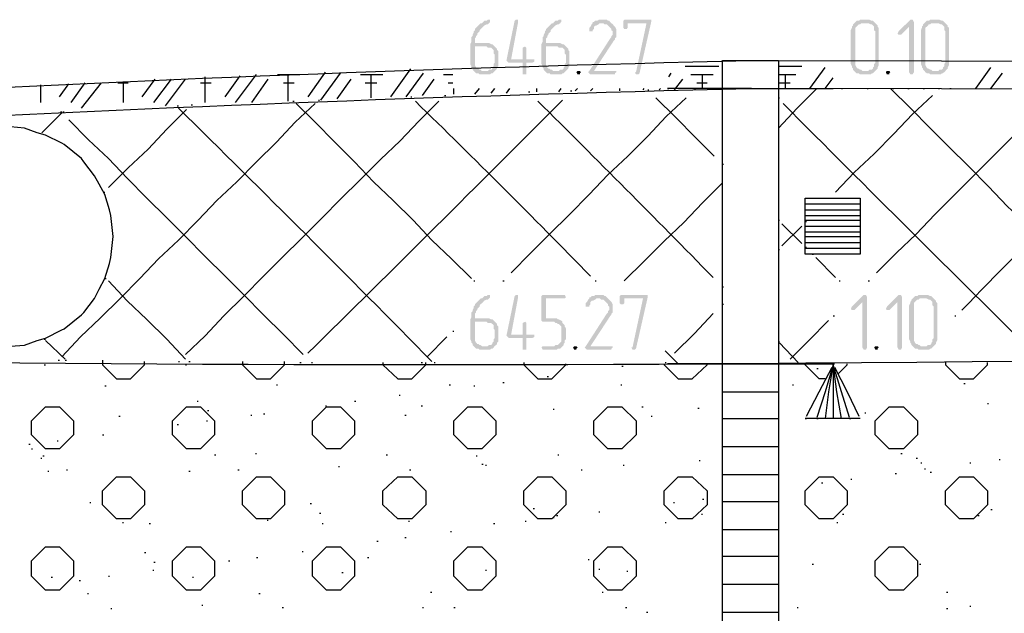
# Model space of a CAD drawing. Header units: millimetres. Extents: x -93479 to 1057970, y -66333 to 172656.
# Tile 47 of 145: x 142972 to 146545, y 50070 to 52226. Entities that reach past the tile are written whole.
import ezdxf

# ---------------------------------------------------------------- set-up
doc = ezdxf.new("R2010")
doc.units = ezdxf.units.MM
doc.layers.add('PDF _Геометрия', color=7, linetype='Continuous')
doc.layers.add('PDF _Сплошная заливка', color=7, linetype='Continuous')

# ---------------------------------------------------------------- blocks, each defined once
blk = doc.blocks.new('геология 1')
at = {"layer": 'PDF _Сплошная заливка', "transparency": 33554559}
for points in [[(7.5884, -9.472), (7.5867, -9.472), (7.5851, -9.4736), (7.5817, -9.4736), (7.5801, -9.4753), (7.5784, -9.477), (7.5767, -9.477), (7.5751, -9.4786), (7.5734, -9.4803), (7.5717, -9.482), (7.5701, -9.4836), (7.5684, -9.4853), (7.5684, -9.487), (7.5667, -9.4886), (7.5667, -9.4903), (7.5651, -9.4936), (7.5651, -9.4953), (7.5634, -9.497), (7.5634, -9.5036), (7.5617, -9.507), (7.5617, -9.5353), (7.5634, -9.5386), (7.5634, -9.5403), (7.5651, -9.542), (7.5651, -9.5436), (7.5667, -9.5453), (7.5784, -9.5453), (7.5767, -9.5436), (7.5751, -9.5436), (7.5734, -9.542), (7.5717, -9.542), (7.5701, -9.5403), (7.5684, -9.537), (7.5684, -9.5103), (7.5967, -9.5103), (7.5951, -9.5086), (7.5934, -9.507), (7.5917, -9.507), (7.5884, -9.5053), (7.5684, -9.5053), (7.5684, -9.4986), (7.5701, -9.497), (7.5701, -9.4953), (7.5717, -9.4936), (7.5717, -9.492), (7.5734, -9.4903), (7.5751, -9.4886), (7.5751, -9.487), (7.5767, -9.4853), (7.5784, -9.4836), (7.5801, -9.482), (7.5817, -9.4803), (7.5851, -9.4786), (7.5867, -9.4786), (7.5884, -9.477), (7.5901, -9.4753), (7.5901, -9.472)], [(7.6284, -9.472), (7.6267, -9.472), (7.6251, -9.4736), (7.6134, -9.5303), (7.6151, -9.532), (7.6167, -9.5336), (7.6367, -9.5336), (7.6367, -9.5503), (7.6417, -9.5503), (7.6417, -9.547), (7.6417, -9.5336), (7.6501, -9.5336), (7.6534, -9.532), (7.6534, -9.5286), (7.6201, -9.5286), (7.6301, -9.4753), (7.6301, -9.472)], [(7.6901, -9.472), (7.6884, -9.472), (7.6867, -9.4736), (7.6834, -9.4736), (7.6817, -9.4753), (7.6801, -9.477), (7.6784, -9.477), (7.6767, -9.4786), (7.6751, -9.4803), (7.6734, -9.482), (7.6717, -9.4836), (7.6701, -9.4853), (7.6701, -9.487), (7.6684, -9.4886), (7.6684, -9.4903), (7.6667, -9.4936), (7.6667, -9.4953), (7.6651, -9.497), (7.6651, -9.5036), (7.6634, -9.507), (7.6634, -9.5353), (7.6651, -9.5386), (7.6651, -9.5403), (7.6667, -9.542), (7.6667, -9.5436), (7.6684, -9.5453), (7.6801, -9.5453), (7.6784, -9.5436), (7.6767, -9.5436), (7.6751, -9.542), (7.6734, -9.542), (7.6717, -9.5403), (7.6701, -9.537), (7.6701, -9.5103), (7.6984, -9.5103), (7.6967, -9.5086), (7.6951, -9.507), (7.6934, -9.507), (7.6901, -9.5053), (7.6701, -9.5053), (7.6701, -9.4986), (7.6717, -9.497), (7.6717, -9.4953), (7.6734, -9.4936), (7.6734, -9.492), (7.6751, -9.4903), (7.6767, -9.4886), (7.6767, -9.487), (7.6784, -9.4853), (7.6801, -9.4836), (7.6817, -9.482), (7.6834, -9.4803), (7.6867, -9.4786), (7.6884, -9.4786), (7.6901, -9.477), (7.6917, -9.4753), (7.6917, -9.472)], [(7.7501, -9.472), (7.7451, -9.472), (7.7434, -9.4736), (7.7401, -9.4736), (7.7384, -9.4753), (7.7367, -9.4753), (7.7367, -9.477), (7.7351, -9.4786), (7.7334, -9.482), (7.7317, -9.4836), (7.7317, -9.4853), (7.7317, -9.4886), (7.7367, -9.4886), (7.7367, -9.487), (7.7384, -9.4853), (7.7384, -9.482), (7.7401, -9.4803), (7.7417, -9.4803), (7.7451, -9.4786), (7.7467, -9.477), (7.7634, -9.477), (7.7617, -9.4753), (7.7601, -9.4736), (7.7584, -9.4736), (7.7567, -9.472), (7.7517, -9.472)], [(7.8167, -9.472), (7.7817, -9.472), (7.7801, -9.4736), (7.7801, -9.4836), (7.7817, -9.4853), (7.7851, -9.4853), (7.7867, -9.4836), (7.7867, -9.477), (7.8134, -9.477), (7.8201, -9.4753), (7.8201, -9.472)], [(7.8201, -9.4753), (7.8134, -9.477), (7.7984, -9.547), (7.7967, -9.547), (7.7984, -9.5503), (7.8017, -9.5503), (7.8034, -9.5486)], [(8.1284, -9.472), (8.1184, -9.472), (8.1167, -9.4736), (8.1134, -9.4736), (8.1117, -9.4753), (8.1101, -9.477), (8.1084, -9.4786), (8.1084, -9.4803), (8.1067, -9.482), (8.1067, -9.4836), (8.1051, -9.487), (8.1051, -9.5353), (8.1067, -9.5386), (8.1067, -9.5403), (8.1084, -9.542), (8.1084, -9.5436), (8.1101, -9.5453), (8.1117, -9.547), (8.1134, -9.5486), (8.1167, -9.5486), (8.1184, -9.5503), (8.1334, -9.5503), (8.1351, -9.5486), (8.1367, -9.5486), (8.1384, -9.547), (8.1401, -9.5453), (8.1217, -9.5453), (8.1201, -9.5436), (8.1184, -9.5436), (8.1167, -9.542), (8.1151, -9.542), (8.1134, -9.5403), (8.1117, -9.537), (8.1117, -9.4836), (8.1134, -9.482), (8.1151, -9.4803), (8.1167, -9.4786), (8.1184, -9.4786), (8.1201, -9.477), (8.1401, -9.477), (8.1384, -9.4753), (8.1367, -9.4736), (8.1351, -9.4736), (8.1317, -9.472), (8.1301, -9.472)], [(8.1917, -9.472), (8.1901, -9.472), (8.1734, -9.4886), (8.1717, -9.492), (8.1734, -9.4936), (8.1767, -9.4936), (8.1884, -9.482), (8.1951, -9.4753), (8.1934, -9.472)], [(8.1951, -9.4753), (8.1884, -9.482), (8.1884, -9.547), (8.1901, -9.5503), (8.1934, -9.5503), (8.1951, -9.547)], [(8.2284, -9.472), (8.2184, -9.472), (8.2167, -9.4736), (8.2134, -9.4736), (8.2117, -9.4753), (8.2101, -9.477), (8.2084, -9.4786), (8.2084, -9.4803), (8.2067, -9.482), (8.2067, -9.4836), (8.2051, -9.487), (8.2051, -9.5353), (8.2067, -9.5386), (8.2067, -9.5403), (8.2084, -9.542), (8.2084, -9.5436), (8.2101, -9.5453), (8.2117, -9.547), (8.2134, -9.5486), (8.2167, -9.5486), (8.2184, -9.5503), (8.2334, -9.5503), (8.2351, -9.5486), (8.2367, -9.5486), (8.2384, -9.547), (8.2401, -9.5453), (8.2217, -9.5453), (8.2201, -9.5436), (8.2184, -9.5436), (8.2167, -9.542), (8.2151, -9.542), (8.2134, -9.5403), (8.2117, -9.537), (8.2117, -9.4836), (8.2134, -9.482), (8.2151, -9.4803), (8.2167, -9.4786), (8.2184, -9.4786), (8.2201, -9.477), (8.2401, -9.477), (8.2384, -9.4753), (8.2367, -9.4736), (8.2351, -9.4736), (8.2317, -9.472), (8.2301, -9.472)], [(7.7634, -9.477), (7.7501, -9.477), (7.7517, -9.477), (7.7534, -9.4786), (7.7567, -9.4786), (7.7584, -9.4803), (7.7601, -9.482), (7.7617, -9.4836), (7.7634, -9.4853), (7.7634, -9.487), (7.7651, -9.4886), (7.7651, -9.4936), (7.7634, -9.4953), (7.7634, -9.497), (7.7617, -9.4986), (7.7317, -9.5453), (7.7301, -9.547), (7.7317, -9.5486), (7.7334, -9.5503), (7.7684, -9.5503), (7.7684, -9.5486), (7.7701, -9.547), (7.7701, -9.5453), (7.7384, -9.5453), (7.7667, -9.502), (7.7684, -9.5003), (7.7684, -9.4986), (7.7701, -9.497), (7.7701, -9.4853), (7.7684, -9.482), (7.7667, -9.4803), (7.7651, -9.4786)], [(8.1401, -9.477), (8.1284, -9.477), (8.1301, -9.477), (8.1334, -9.4786), (8.1351, -9.4786), (8.1367, -9.4803), (8.1384, -9.482), (8.1384, -9.487), (8.1401, -9.4886), (8.1401, -9.5336), (8.1384, -9.5353), (8.1384, -9.5386), (8.1367, -9.5403), (8.1367, -9.542), (8.1351, -9.5436), (8.1317, -9.5436), (8.1301, -9.5453), (8.1217, -9.5453), (8.1401, -9.5453), (8.1417, -9.5436), (8.1434, -9.542), (8.1434, -9.5403), (8.1451, -9.537), (8.1451, -9.4836), (8.1434, -9.482), (8.1434, -9.4803), (8.1417, -9.4786)], [(8.2401, -9.477), (8.2284, -9.477), (8.2301, -9.477), (8.2334, -9.4786), (8.2351, -9.4786), (8.2367, -9.4803), (8.2384, -9.482), (8.2384, -9.487), (8.2401, -9.4886), (8.2401, -9.5336), (8.2384, -9.5353), (8.2384, -9.5386), (8.2367, -9.5403), (8.2367, -9.542), (8.2351, -9.5436), (8.2317, -9.5436), (8.2301, -9.5453), (8.2217, -9.5453), (8.2401, -9.5453), (8.2417, -9.5436), (8.2434, -9.542), (8.2434, -9.5403), (8.2451, -9.537), (8.2451, -9.4836), (8.2434, -9.482), (8.2434, -9.4803), (8.2417, -9.4786)], [(7.5967, -9.5103), (7.5851, -9.5103), (7.5867, -9.512), (7.5917, -9.512), (7.5934, -9.5136), (7.5951, -9.5153), (7.5951, -9.5203), (7.5967, -9.522), (7.5967, -9.5336), (7.5951, -9.5353), (7.5951, -9.5386), (7.5934, -9.5403), (7.5934, -9.542), (7.5917, -9.5436), (7.5884, -9.5436), (7.5867, -9.5453), (7.5667, -9.5453), (7.5684, -9.547), (7.5701, -9.5486), (7.5734, -9.5486), (7.5751, -9.5503), (7.5901, -9.5503), (7.5917, -9.5486), (7.5934, -9.5486), (7.5951, -9.547), (7.5967, -9.5453), (7.5984, -9.5436), (7.6001, -9.542), (7.6001, -9.5403), (7.6017, -9.5386), (7.6017, -9.517), (7.6001, -9.5153), (7.6001, -9.5136), (7.5984, -9.512)], [(7.6401, -9.5103), (7.6367, -9.512), (7.6367, -9.5136), (7.6367, -9.5286), (7.6201, -9.5286), (7.6417, -9.5286), (7.6417, -9.512)], [(7.6984, -9.5103), (7.6867, -9.5103), (7.6884, -9.512), (7.6934, -9.512), (7.6951, -9.5136), (7.6967, -9.5153), (7.6967, -9.5203), (7.6984, -9.522), (7.6984, -9.5336), (7.6967, -9.5353), (7.6967, -9.5386), (7.6951, -9.5403), (7.6951, -9.542), (7.6934, -9.5436), (7.6901, -9.5436), (7.6884, -9.5453), (7.6684, -9.5453), (7.6701, -9.547), (7.6717, -9.5486), (7.6751, -9.5486), (7.6767, -9.5503), (7.6917, -9.5503), (7.6934, -9.5486), (7.6951, -9.5486), (7.6967, -9.547), (7.6984, -9.5453), (7.7001, -9.5436), (7.7017, -9.542), (7.7017, -9.5403), (7.7034, -9.5386), (7.7034, -9.517), (7.7017, -9.5153), (7.7017, -9.5136), (7.7001, -9.512)], [(7.7167, -9.5453), (7.7151, -9.5453), (7.7134, -9.547), (7.7151, -9.5503), (7.7184, -9.5503), (7.7184, -9.5486), (7.7201, -9.547), (7.7184, -9.5453)], [(8.1584, -9.5453), (8.1567, -9.5453), (8.1551, -9.547), (8.1567, -9.5503), (8.1601, -9.5503), (8.1601, -9.5486), (8.1617, -9.547), (8.1601, -9.5453)], [(7.5884, -9.8653), (7.5867, -9.8653), (7.5851, -9.867), (7.5817, -9.867), (7.5801, -9.8686), (7.5784, -9.8703), (7.5767, -9.8703), (7.5751, -9.872), (7.5734, -9.8736), (7.5717, -9.8753), (7.5701, -9.877), (7.5684, -9.8786), (7.5684, -9.8803), (7.5667, -9.882), (7.5667, -9.8836), (7.5651, -9.887), (7.5651, -9.8886), (7.5634, -9.8903), (7.5634, -9.897), (7.5617, -9.9003), (7.5617, -9.9286), (7.5634, -9.932), (7.5634, -9.9336), (7.5651, -9.9353), (7.5651, -9.937), (7.5667, -9.9386), (7.5784, -9.9386), (7.5767, -9.937), (7.5751, -9.937), (7.5734, -9.9353), (7.5717, -9.9353), (7.5701, -9.9336), (7.5684, -9.9303), (7.5684, -9.9036), (7.5967, -9.9036), (7.5951, -9.902), (7.5934, -9.9003), (7.5917, -9.9003), (7.5884, -9.8986), (7.5684, -9.8986), (7.5684, -9.892), (7.5701, -9.8903), (7.5701, -9.8886), (7.5717, -9.887), (7.5717, -9.8853), (7.5734, -9.8836), (7.5751, -9.882), (7.5751, -9.8803), (7.5767, -9.8786), (7.5784, -9.877), (7.5801, -9.8753), (7.5817, -9.8736), (7.5851, -9.872), (7.5867, -9.872), (7.5884, -9.8703), (7.5901, -9.8686), (7.5901, -9.8653)], [(7.6284, -9.8653), (7.6267, -9.8653), (7.6251, -9.867), (7.6134, -9.9236), (7.6151, -9.9253), (7.6167, -9.927), (7.6367, -9.927), (7.6367, -9.9436), (7.6417, -9.9436), (7.6417, -9.9403), (7.6417, -9.927), (7.6501, -9.927), (7.6534, -9.9253), (7.6534, -9.922), (7.6201, -9.922), (7.6301, -9.8686), (7.6301, -9.8653)], [(7.6951, -9.8653), (7.6651, -9.8653), (7.6634, -9.867), (7.6634, -9.902), (7.6651, -9.9036), (7.6817, -9.9036), (7.6834, -9.9053), (7.6851, -9.9053), (7.6867, -9.907), (7.6884, -9.907), (7.6901, -9.9086), (7.6917, -9.9103), (7.6917, -9.932), (7.6901, -9.9336), (7.6884, -9.9353), (7.6867, -9.937), (7.6834, -9.937), (7.6817, -9.9386), (7.6651, -9.9386), (7.6634, -9.9403), (7.6651, -9.9436), (7.6851, -9.9436), (7.6867, -9.942), (7.6901, -9.942), (7.6917, -9.9403), (7.6934, -9.9386), (7.6951, -9.937), (7.6951, -9.9353), (7.6967, -9.9336), (7.6967, -9.9303), (7.6984, -9.9286), (7.6984, -9.9136), (7.6967, -9.9103), (7.6967, -9.9086), (7.6951, -9.907), (7.6934, -9.9053), (7.6934, -9.9036), (7.6917, -9.902), (7.6884, -9.9003), (7.6867, -9.9003), (7.6851, -9.8986), (7.6701, -9.8986), (7.6701, -9.8703), (7.6967, -9.8703), (7.6984, -9.8686), (7.6967, -9.8653)], [(7.7451, -9.8653), (7.7401, -9.8653), (7.7384, -9.867), (7.7351, -9.867), (7.7334, -9.8686), (7.7317, -9.8686), (7.7317, -9.8703), (7.7301, -9.872), (7.7284, -9.8753), (7.7267, -9.877), (7.7267, -9.8786), (7.7267, -9.882), (7.7317, -9.882), (7.7317, -9.8803), (7.7334, -9.8786), (7.7334, -9.8753), (7.7351, -9.8736), (7.7367, -9.8736), (7.7401, -9.872), (7.7417, -9.8703), (7.7584, -9.8703), (7.7567, -9.8686), (7.7551, -9.867), (7.7534, -9.867), (7.7517, -9.8653), (7.7467, -9.8653)], [(7.8117, -9.8653), (7.7767, -9.8653), (7.7751, -9.867), (7.7751, -9.877), (7.7767, -9.8786), (7.7801, -9.8786), (7.7817, -9.877), (7.7817, -9.8703), (7.8084, -9.8703), (7.8151, -9.8686), (7.8151, -9.8653)], [(7.8151, -9.8686), (7.8084, -9.8703), (7.7934, -9.9403), (7.7917, -9.9403), (7.7934, -9.9436), (7.7967, -9.9436), (7.7984, -9.942)], [(8.1251, -9.8653), (8.1234, -9.8653), (8.1067, -9.882), (8.1051, -9.8853), (8.1067, -9.887), (8.1101, -9.887), (8.1217, -9.8753), (8.1284, -9.8686), (8.1267, -9.8653)], [(8.1284, -9.8686), (8.1217, -9.8753), (8.1217, -9.9403), (8.1234, -9.9436), (8.1267, -9.9436), (8.1284, -9.9403)], [(8.1751, -9.8653), (8.1734, -9.8653), (8.1567, -9.882), (8.1551, -9.8853), (8.1567, -9.887), (8.1601, -9.887), (8.1717, -9.8753), (8.1784, -9.8686), (8.1767, -9.8653)], [(8.1784, -9.8686), (8.1717, -9.8753), (8.1717, -9.9403), (8.1734, -9.9436), (8.1767, -9.9436), (8.1784, -9.9403)], [(8.2117, -9.8653), (8.2017, -9.8653), (8.2001, -9.867), (8.1967, -9.867), (8.1951, -9.8686), (8.1934, -9.8703), (8.1917, -9.872), (8.1917, -9.8736), (8.1901, -9.8753), (8.1901, -9.877), (8.1884, -9.8803), (8.1884, -9.9286), (8.1901, -9.932), (8.1901, -9.9336), (8.1917, -9.9353), (8.1917, -9.937), (8.1934, -9.9386), (8.1951, -9.9403), (8.1967, -9.942), (8.2001, -9.942), (8.2017, -9.9436), (8.2167, -9.9436), (8.2184, -9.942), (8.2201, -9.942), (8.2217, -9.9403), (8.2234, -9.9386), (8.2051, -9.9386), (8.2034, -9.937), (8.2017, -9.937), (8.2001, -9.9353), (8.1984, -9.9353), (8.1967, -9.9336), (8.1951, -9.9303), (8.1951, -9.877), (8.1967, -9.8753), (8.1984, -9.8736), (8.2001, -9.872), (8.2017, -9.872), (8.2034, -9.8703), (8.2234, -9.8703), (8.2217, -9.8686), (8.2201, -9.867), (8.2184, -9.867), (8.2151, -9.8653), (8.2134, -9.8653)], [(7.7584, -9.8703), (7.7451, -9.8703), (7.7467, -9.8703), (7.7484, -9.872), (7.7517, -9.872), (7.7534, -9.8736), (7.7551, -9.8753), (7.7567, -9.877), (7.7584, -9.8786), (7.7584, -9.8803), (7.7601, -9.882), (7.7601, -9.887), (7.7584, -9.8886), (7.7584, -9.8903), (7.7567, -9.892), (7.7267, -9.9386), (7.7251, -9.9403), (7.7267, -9.942), (7.7284, -9.9436), (7.7634, -9.9436), (7.7634, -9.942), (7.7651, -9.9403), (7.7651, -9.9386), (7.7334, -9.9386), (7.7617, -9.8953), (7.7634, -9.8936), (7.7634, -9.892), (7.7651, -9.8903), (7.7651, -9.8786), (7.7634, -9.8753), (7.7617, -9.8736), (7.7601, -9.872)], [(8.2234, -9.8703), (8.2117, -9.8703), (8.2134, -9.8703), (8.2167, -9.872), (8.2184, -9.872), (8.2201, -9.8736), (8.2217, -9.8753), (8.2217, -9.8803), (8.2234, -9.882), (8.2234, -9.927), (8.2217, -9.9286), (8.2217, -9.932), (8.2201, -9.9336), (8.2201, -9.9353), (8.2184, -9.937), (8.2151, -9.937), (8.2134, -9.9386), (8.2051, -9.9386), (8.2234, -9.9386), (8.2251, -9.937), (8.2267, -9.9353), (8.2267, -9.9336), (8.2284, -9.9303), (8.2284, -9.877), (8.2267, -9.8753), (8.2267, -9.8736), (8.2251, -9.872)], [(7.5967, -9.9036), (7.5851, -9.9036), (7.5867, -9.9053), (7.5917, -9.9053), (7.5934, -9.907), (7.5951, -9.9086), (7.5951, -9.9136), (7.5967, -9.9153), (7.5967, -9.927), (7.5951, -9.9286), (7.5951, -9.932), (7.5934, -9.9336), (7.5934, -9.9353), (7.5917, -9.937), (7.5884, -9.937), (7.5867, -9.9386), (7.5667, -9.9386), (7.5684, -9.9403), (7.5701, -9.942), (7.5734, -9.942), (7.5751, -9.9436), (7.5901, -9.9436), (7.5917, -9.942), (7.5934, -9.942), (7.5951, -9.9403), (7.5967, -9.9386), (7.5984, -9.937), (7.6001, -9.9353), (7.6001, -9.9336), (7.6017, -9.932), (7.6017, -9.9103), (7.6001, -9.9086), (7.6001, -9.907), (7.5984, -9.9053)], [(7.6401, -9.9036), (7.6367, -9.9053), (7.6367, -9.907), (7.6367, -9.922), (7.6201, -9.922), (7.6417, -9.922), (7.6417, -9.9053)], [(7.7117, -9.9386), (7.7101, -9.9386), (7.7084, -9.9403), (7.7101, -9.9436), (7.7134, -9.9436), (7.7134, -9.942), (7.7151, -9.9403), (7.7134, -9.9386)], [(8.1417, -9.9386), (8.1401, -9.9386), (8.1384, -9.9403), (8.1401, -9.9436), (8.1434, -9.9436), (8.1434, -9.942), (8.1451, -9.9403), (8.1434, -9.9386)]]:
    blk.add_hatch(color=7, dxfattribs=at).paths.add_polyline_path(points)
at = {"layer": 'PDF _Геометрия', "color": 7, "lineweight": 25}
for points in [[(1.0584, -10.097), (1.1434, -10.1053), (1.2334, -10.112), (1.3267, -10.117), (1.4234, -10.122), (1.5234, -10.1253), (1.6284, -10.1286), (1.8451, -10.1286, 0.016666), (3.5067, -9.8736), (3.6901, -9.8503), (3.8901, -9.8236), (4.1034, -9.7986), (4.3301, -9.772), (4.5667, -9.7453), (4.8134, -9.7203), (5.0684, -9.697), (5.3301, -9.677, -0.016439), (7.9617, -9.5303), (12.6001, -9.5386), (13.0317, -9.5386)], [(1.8451, -10.1686, 0.01768), (3.5067, -9.912), (3.6901, -9.8886), (3.8901, -9.8636), (4.1034, -9.837), (4.3301, -9.8103), (4.5667, -9.7836), (4.8134, -9.7586), (5.0684, -9.737), (5.3301, -9.7153, -0.015862), (7.9617, -9.5703)], [(13.0317, -9.932, 0.001031), (7.9617, -9.9636), (8.0801, -9.9636), (8.0817, -9.9636), (8.0801, -9.9636), (8.0734, -10.0036), (8.0684, -10.042)]]:
    blk.add_lwpolyline(points, format="xyb", dxfattribs=at)
for points in [[(7.9234, -19.5703), (7.9217, -19.5703), (8.0017, -19.5703), (8.0017, -21.342), (7.9217, -21.342), (7.9217, -19.5703), (7.9217, -14.5303), (7.9217, -9.5303), (8.0017, -9.5303), (8.0017, -14.5303), (8.0017, -19.5703), (8.0034, -19.5703)], [(7.4484, -9.582), (7.4767, -9.542)], [(7.8684, -9.5386), (7.9167, -9.5386)], [(8.0017, -9.5386), (8.0351, -9.5386)], [(8.0467, -9.5703), (8.0684, -9.5403)], [(8.2834, -9.5703), (8.3051, -9.5403)], [(7.0934, -9.582), (7.1117, -9.557)], [(7.1101, -9.5903), (7.1351, -9.557)], [(7.1267, -9.5953), (7.1551, -9.557)], [(7.1834, -9.5903), (7.1834, -9.5536)], [(7.2117, -9.582), (7.2334, -9.552)], [(7.2267, -9.5903), (7.2567, -9.5503)], [(7.2501, -9.5903), (7.2734, -9.557)], [(7.2867, -9.5503), (7.3184, -9.5503)], [(7.3017, -9.5886), (7.3017, -9.5503)], [(7.3301, -9.582), (7.3551, -9.547)], [(7.3484, -9.587), (7.3767, -9.5486)], [(7.3717, -9.5853), (7.3917, -9.557)], [(7.4051, -9.5503), (7.4367, -9.5503)], [(7.4201, -9.5836), (7.4201, -9.5503)], [(7.4701, -9.582), (7.4951, -9.5486)], [(7.4934, -9.5803), (7.5101, -9.557)], [(7.5234, -9.5503), (7.5367, -9.5503)], [(7.8451, -9.5536), (7.8484, -9.5486)], [(7.8534, -9.572), (7.8651, -9.557)], [(7.8767, -9.5503), (7.9084, -9.5503)], [(7.8934, -9.5703), (7.8934, -9.5503)], [(8.0017, -9.5503), (8.0267, -9.5503)], [(8.0117, -9.5703), (8.0117, -9.5503)], [(8.0684, -9.5703), (8.0801, -9.5553)], [(8.3051, -9.5703), (8.3217, -9.5486)], [(6.9484, -9.5903), (6.9484, -9.5653)], [(6.9751, -9.582), (6.9884, -9.5636)], [(6.9917, -9.5903), (7.0117, -9.562)], [(7.0067, -9.5986), (7.0351, -9.562)], [(7.0584, -9.562), (7.0734, -9.562)], [(7.0667, -9.5903), (7.0667, -9.5603)], [(7.1767, -9.562), (7.1917, -9.562)], [(7.2951, -9.562), (7.3101, -9.562)], [(7.4117, -9.562), (7.4284, -9.562)], [(7.5301, -9.562), (7.5367, -9.562)], [(7.5384, -9.5786), (7.5384, -9.5703)], [(7.5684, -9.5786), (7.5751, -9.5703)], [(7.5917, -9.577), (7.5967, -9.5703)], [(7.6134, -9.577), (7.6184, -9.5703)], [(7.6567, -9.5753), (7.6567, -9.5703)], [(7.6884, -9.5753), (7.6917, -9.5703)], [(7.7051, -9.5736), (7.7067, -9.5736)], [(7.7117, -9.5736), (7.7151, -9.5703)], [(7.7334, -9.5736), (7.7367, -9.5703)], [(7.7751, -9.5736), (7.7751, -9.5703)], [(7.8084, -9.572), (7.8101, -9.5703)], [(7.8151, -9.572), (7.8167, -9.572)], [(7.8317, -9.572), (7.8334, -9.5703)], [(7.9634, -9.5703), (7.9617, -9.5703), (7.8434, -9.5703), (7.8451, -9.5703)], [(7.8817, -9.5703), (7.8834, -9.5703)], [(7.8851, -9.562), (7.9001, -9.562)], [(12.6017, -9.5786), (12.6001, -9.5786), (7.9617, -9.5703), (8.0801, -9.5703)], [(8.0017, -9.627), (8.0284, -9.5986), (8.0567, -9.5703)], [(8.0034, -9.562), (8.0184, -9.562)], [(8.0917, -9.5703), (8.0934, -9.5703)], [(8.1284, -9.5703), (8.1301, -9.5703)], [(8.5517, -9.9603), (8.5234, -9.932), (8.4967, -9.9053), (8.4684, -9.877), (8.4401, -9.8486), (8.4117, -9.822), (8.3851, -9.7936), (8.3567, -9.7653), (8.3284, -9.7386), (8.3017, -9.7103), (8.2734, -9.682), (8.2451, -9.6536), (8.2184, -9.627), (8.1901, -9.5986), (8.1617, -9.5703)], [(8.1651, -9.5703), (8.1667, -9.5703)], [(8.1867, -9.5703), (8.1884, -9.5703)], [(8.2084, -9.5703), (8.2101, -9.5703)], [(8.2301, -9.5703), (8.2317, -9.5703)], [(8.2467, -9.5703), (8.2484, -9.5703)], [(7.3451, -9.587), (7.3467, -9.587)], [(7.4767, -9.582), (7.4784, -9.582)], [(7.5251, -9.5803), (7.5267, -9.5803)], [(7.6201, -9.8336), (7.6484, -9.8053), (7.6751, -9.7786), (7.7034, -9.7503), (7.7317, -9.722), (7.7584, -9.6936), (7.7867, -9.667), (7.8151, -9.6386), (7.8417, -9.6103), (7.8701, -9.5836)], [(7.6451, -9.5753), (7.6467, -9.5753)], [(7.9101, -9.667), (7.8834, -9.6403), (7.8551, -9.612), (7.8267, -9.5836)], [(8.0017, -9.5836), (8.0034, -9.5836)], [(8.0834, -9.7186), (8.1101, -9.6903), (8.1384, -9.6636), (8.1667, -9.6353), (8.1934, -9.607), (8.2217, -9.5803)], [(8.1417, -9.8336), (8.1701, -9.8053), (8.1984, -9.7786), (8.2251, -9.7503), (8.2534, -9.722), (8.2817, -9.6936), (8.3084, -9.667), (8.3367, -9.6386), (8.3651, -9.6103), (8.3917, -9.5836)], [(6.9784, -9.9536), (7.0051, -9.9253), (7.0334, -9.8986), (7.0617, -9.8703), (7.0901, -9.842), (7.1167, -9.8136), (7.1451, -9.787), (7.1734, -9.7586), (7.2001, -9.7303), (7.2284, -9.7036), (7.2567, -9.6753), (7.2851, -9.647), (7.3117, -9.6186), (7.3401, -9.592)], [(7.0451, -9.712), (7.0734, -9.6836), (7.1017, -9.657), (7.1284, -9.6286), (7.1567, -9.6003)], [(7.1434, -9.5953), (7.1451, -9.5953)], [(7.1551, -9.9503), (7.1834, -9.9236), (7.2101, -9.8953), (7.2384, -9.867), (7.2667, -9.8386), (7.2934, -9.812), (7.3217, -9.7836), (7.3501, -9.7553), (7.3767, -9.7286), (7.4051, -9.7003), (7.4334, -9.672), (7.4617, -9.6453), (7.4884, -9.617), (7.5167, -9.5886)], [(7.1634, -9.5936), (7.1651, -9.5936)], [(7.3084, -9.5886), (7.3101, -9.5886)], [(7.5634, -9.842), (7.5351, -9.8136), (7.5067, -9.787), (7.4801, -9.7586), (7.4517, -9.7303), (7.4234, -9.7036), (7.3967, -9.6753), (7.3684, -9.647), (7.3401, -9.6186), (7.3134, -9.592)], [(6.9501, -9.6336), (6.9784, -9.6053)], [(6.9767, -9.6036), (6.9784, -9.6036)], [(6.9801, -9.6036), (6.9817, -9.6036)], [(7.3234, -9.9503), (7.2951, -9.922), (7.2667, -9.8936), (7.2384, -9.8653), (7.2117, -9.8386), (7.1834, -9.8103), (7.1551, -9.782), (7.1284, -9.7553), (7.1001, -9.727), (7.0717, -9.6986), (7.0451, -9.6703), (7.0167, -9.6436), (6.9884, -9.6153)], [(6.9051, -9.9386), (6.9251, -9.937), (6.9434, -9.9303), (6.9551, -9.927), (6.9784, -9.9153), (6.9817, -9.9136), (7.0067, -9.8936), (7.0101, -9.8903), (7.0251, -9.8703), (7.0317, -9.857), (7.0401, -9.842), (7.0467, -9.8203), (7.0484, -9.812), (7.0517, -9.782), (7.0484, -9.752), (7.0467, -9.7436), (7.0401, -9.722), (7.0317, -9.707), (7.0251, -9.6953), (7.0101, -9.6753), (7.0067, -9.6703), (6.9817, -9.6503), (6.9784, -9.6486), (6.9551, -9.637), (6.9434, -9.6336), (6.9251, -9.627), (6.9051, -9.6253)], [(7.9217, -9.6786), (7.9234, -9.6786)], [(7.7817, -9.8453), (7.8101, -9.817), (7.8384, -9.7886), (7.8667, -9.762), (7.8934, -9.7336), (7.9217, -9.7053)], [(7.0384, -9.7186), (7.0401, -9.7186)], [(8.0734, -9.727), (8.0751, -9.727)], [(8.0401, -9.7353), (8.1184, -9.7353)], [(8.0401, -9.7436), (8.1184, -9.7436)], [(8.0401, -9.752), (8.1184, -9.752)], [(8.0017, -9.7586), (8.0034, -9.7586)], [(8.0351, -9.792), (8.0067, -9.7636)], [(8.0067, -9.7953), (8.0351, -9.767)], [(8.0401, -9.7586), (8.1184, -9.7586)], [(8.0401, -9.7603), (8.0417, -9.7603)], [(8.0401, -9.767), (8.1184, -9.767)], [(8.0401, -9.7753), (8.1184, -9.7753)], [(8.0401, -9.782), (8.1184, -9.782)], [(8.0401, -9.7903), (8.1184, -9.7903)], [(8.0401, -9.797), (8.0417, -9.797)], [(8.0401, -9.7986), (8.1184, -9.7986)], [(8.0017, -9.8003), (8.0034, -9.8003)], [(8.0501, -9.807), (8.0517, -9.807)], [(8.0834, -9.8403), (8.0551, -9.812)], [(7.0401, -9.842), (7.0417, -9.842)], [(7.1551, -9.957), (7.1284, -9.9286), (7.1001, -9.9003), (7.0717, -9.8736), (7.0451, -9.8453)], [(7.5667, -9.8453), (7.5684, -9.8453)], [(7.6084, -9.8453), (7.6101, -9.8453)], [(7.7401, -9.8453), (7.7417, -9.8453)], [(7.9217, -9.8536), (7.9234, -9.8536)], [(8.0884, -9.8453), (8.0901, -9.8453)], [(8.1301, -9.8453), (8.1317, -9.8453)], [(7.9217, -9.8786), (7.9234, -9.8786)], [(7.8534, -9.9486), (7.8817, -9.9203), (7.9084, -9.892)], [(8.0801, -9.8953), (8.0817, -9.8953)], [(8.2534, -9.8953), (8.2551, -9.8953)], [(8.0184, -9.957), (8.0451, -9.9303), (8.0734, -9.902)], [(7.5367, -9.917), (7.5384, -9.917)], [(6.9534, -9.9286), (6.9551, -9.9286)], [(6.9834, -9.957), (6.9551, -9.9303)], [(7.5001, -9.9536), (7.5284, -9.9253)], [(8.0017, -9.932), (8.0034, -9.932)], [(8.0301, -9.962), (8.0034, -9.9336)], [(7.8584, -9.9636), (7.8401, -9.9453)], [(6.9534, -9.9653), (6.9551, -9.9653)], [(6.9734, -9.9586), (6.9751, -9.9586)], [(6.9834, -9.9586), (6.9851, -9.9586)], [(7.0367, -9.9586), (7.0367, -9.9653), (7.0567, -9.9853), (7.0767, -9.9853), (7.0967, -9.9653), (7.0967, -9.9603)], [(7.1451, -9.9603), (7.1467, -9.9603)], [(7.1551, -9.9653), (7.1567, -9.9653)], [(7.1601, -9.9603), (7.1617, -9.9603)], [(7.2367, -9.9603), (7.2367, -9.9653), (7.2567, -9.9853), (7.2767, -9.9853), (7.2967, -9.9653), (7.2967, -9.9603)], [(7.3184, -9.962), (7.3201, -9.962)], [(7.3351, -9.962), (7.3367, -9.962)], [(7.4367, -9.962), (7.4367, -9.9653), (7.4584, -9.9853), (7.4784, -9.9853), (7.4984, -9.9653), (7.4984, -9.962)], [(7.4917, -9.962), (7.4934, -9.962)], [(7.5101, -9.962), (7.5117, -9.962)], [(7.6384, -9.962), (7.6384, -9.9653), (7.6584, -9.9853), (7.6784, -9.9853), (7.6984, -9.9653), (7.6984, -9.9636)], [(7.7784, -9.967), (7.7801, -9.967)], [(7.8384, -9.9636), (7.8384, -9.9653), (7.8584, -9.9853), (7.8784, -9.9853), (7.9001, -9.9653), (7.9001, -9.9636)], [(7.8401, -9.962), (7.8417, -9.962)], [(7.9634, -9.9636), (7.9617, -9.9636), (7.8434, -9.9636), (7.8451, -9.9636)], [(7.9217, -9.9636), (8.0017, -9.9636), (7.9217, -9.9636), (7.9234, -9.9636)], [(8.0117, -9.9636), (8.0134, -9.9636)], [(8.0334, -9.9636), (8.0351, -9.9636)], [(8.0684, -9.9853), (8.0601, -9.9853), (8.0401, -9.9653), (8.0401, -9.9636)], [(8.1034, -10.0403), (8.0917, -10.0036), (8.0801, -9.9653), (8.0684, -10.0036), (8.0567, -10.0403)], [(8.0917, -10.042), (8.0851, -10.0036), (8.0801, -9.9636), (8.0801, -10.042)], [(8.0801, -9.9636), (8.0817, -9.9636)], [(8.0867, -9.9786), (8.1001, -9.9653), (8.1001, -9.9636)], [(8.2401, -9.962), (8.2401, -9.9653), (8.2601, -9.9853), (8.2801, -9.9853), (8.3001, -9.9653), (8.3001, -9.962)], [(8.0417, -10.0386), (8.0601, -10.0036), (8.0784, -9.9686)], [(8.0567, -9.9703), (8.0584, -9.9703)], [(8.0817, -9.9686), (8.1001, -10.0036), (8.1167, -10.0386)], [(7.0401, -9.9953), (7.0417, -9.9953)], [(7.2851, -9.9936), (7.2867, -9.9936)], [(7.5317, -9.9936), (7.5334, -9.9936)], [(7.5667, -9.9953), (7.5684, -9.9953)], [(7.6084, -9.9903), (7.6101, -9.9903)], [(7.6717, -9.982), (7.6734, -9.982)], [(7.7767, -9.9936), (7.7784, -9.9936)], [(8.0217, -9.9936), (8.0234, -9.9936)], [(8.2667, -9.992), (8.2684, -9.992)], [(7.4601, -10.0086), (7.4617, -10.0086)], [(7.9217, -10.0036), (8.0017, -10.0036)], [(7.1717, -10.017), (7.1734, -10.017)], [(7.3967, -10.017), (7.3984, -10.017)], [(8.3001, -10.0203), (8.3017, -10.0203)], [(7.1867, -10.0303), (7.1884, -10.0303)], [(7.2484, -10.037), (7.2501, -10.037)], [(7.2667, -10.0353), (7.2684, -10.0353)], [(7.3551, -10.0236), (7.3567, -10.0236)], [(7.4684, -10.037), (7.4701, -10.037)], [(7.4917, -10.0236), (7.4934, -10.0236)], [(7.6801, -10.0286), (7.6817, -10.0286)], [(7.8067, -10.0253), (7.8084, -10.0253)], [(7.8867, -10.027), (7.8884, -10.027)], [(8.1251, -10.0336), (8.1267, -10.0336)], [(7.0601, -10.0386), (7.0617, -10.0386)], [(7.1434, -10.0503), (7.1451, -10.0503)], [(7.1851, -10.0453), (7.1867, -10.0453)], [(7.8201, -10.0386), (7.8217, -10.0386)], [(7.9217, -10.042), (8.0017, -10.042)], [(8.1184, -10.042), (8.0401, -10.042), (8.0417, -10.042)], [(8.0567, -10.042), (8.0584, -10.042)], [(8.1034, -10.042), (8.1051, -10.042)], [(7.0367, -10.0653), (7.0384, -10.0653)], [(6.9317, -10.0786), (6.9334, -10.0786)], [(6.9717, -10.0736), (6.9734, -10.0736)], [(6.9351, -10.0853), (6.9367, -10.0853)], [(7.1967, -10.0936), (7.1984, -10.0936)], [(7.2551, -10.092), (7.2567, -10.092)], [(7.4417, -10.0936), (7.4434, -10.0936)], [(7.6867, -10.0936), (7.6884, -10.0936)], [(7.9217, -10.082), (8.0017, -10.082)], [(8.1767, -10.092), (8.1784, -10.092)], [(6.9484, -10.0986), (6.9501, -10.0986)], [(6.9517, -10.0953), (6.9534, -10.0953)], [(7.5701, -10.0953), (7.5717, -10.0953)], [(7.5784, -10.107), (7.5801, -10.107)], [(7.8884, -10.102), (7.8901, -10.102)], [(8.1984, -10.0986), (8.2001, -10.0986)], [(8.2051, -10.1053), (8.2067, -10.1053)], [(8.2751, -10.1053), (8.2767, -10.1053)], [(8.3167, -10.1003), (8.3184, -10.1003)], [(6.9584, -10.117), (6.9601, -10.117)], [(6.9851, -10.1153), (6.9867, -10.1153)], [(7.1601, -10.117), (7.1617, -10.117)], [(7.2301, -10.1153), (7.2317, -10.1153)], [(7.3734, -10.1103), (7.3751, -10.1103)], [(7.4751, -10.1153), (7.4767, -10.1153)], [(7.5834, -10.1086), (7.5851, -10.1086)], [(7.7201, -10.1153), (7.7217, -10.1153)], [(7.7801, -10.1086), (7.7817, -10.1086)], [(7.9217, -10.122), (8.0017, -10.122)], [(8.1684, -10.1203), (8.1701, -10.1203)], [(8.2101, -10.1136), (8.2117, -10.1136)], [(8.2184, -10.1186), (8.2201, -10.1186)], [(8.0634, -10.1336), (8.0651, -10.1336)], [(8.1051, -10.1286), (8.1067, -10.1286)], [(7.0184, -10.162), (7.0201, -10.162)], [(7.3334, -10.1636), (7.3351, -10.1636)], [(7.8517, -10.162), (7.8534, -10.162)], [(7.8934, -10.157), (7.8951, -10.157)], [(7.9217, -10.1603), (8.0017, -10.1603)], [(7.3467, -10.177), (7.3484, -10.177)], [(7.6517, -10.1703), (7.6534, -10.1703)], [(7.7451, -10.1753), (7.7467, -10.1753)], [(8.3051, -10.172), (8.3067, -10.172)], [(7.0651, -10.1903), (7.0667, -10.1903)], [(7.1034, -10.192), (7.1051, -10.192)], [(7.2717, -10.187), (7.2734, -10.187)], [(7.3501, -10.192), (7.3517, -10.192)], [(7.4734, -10.1886), (7.4751, -10.1886)], [(7.5951, -10.192), (7.5967, -10.192)], [(7.6401, -10.1886), (7.6417, -10.1886)], [(7.6801, -10.1836), (7.6817, -10.1836)], [(7.6851, -10.1803), (7.6867, -10.1803)], [(7.8401, -10.1903), (7.8417, -10.1903)], [(7.8917, -10.1786), (7.8934, -10.1786)], [(8.0851, -10.1903), (8.0867, -10.1903)], [(8.0934, -10.1786), (8.0951, -10.1786)], [(8.2867, -10.1803), (8.2884, -10.1803)], [(7.5334, -10.2036), (7.5351, -10.2036)], [(7.9217, -10.2003), (8.0017, -10.2003)], [(7.4284, -10.217), (7.4301, -10.217)], [(7.4684, -10.212), (7.4701, -10.212)], [(7.0967, -10.2336), (7.0984, -10.2336)], [(7.3217, -10.232), (7.3234, -10.232)], [(7.1101, -10.247), (7.1117, -10.247)], [(7.2167, -10.2453), (7.2184, -10.2453)], [(7.2567, -10.2403), (7.2584, -10.2403)], [(7.4151, -10.2403), (7.4167, -10.2403)], [(7.7301, -10.2436), (7.7317, -10.2436)], [(7.9217, -10.2386), (8.0017, -10.2386)], [(7.1084, -10.2586), (7.1101, -10.2586)], [(7.3784, -10.262), (7.3801, -10.262)], [(7.5834, -10.2586), (7.5851, -10.2586)], [(7.7451, -10.257), (7.7467, -10.257)], [(7.7851, -10.2603), (7.7867, -10.2603)], [(8.0501, -10.2503), (8.0517, -10.2503)], [(8.2034, -10.2503), (8.2051, -10.2503)], [(6.9634, -10.2686), (6.9651, -10.2686)], [(7.0034, -10.2736), (7.0051, -10.2736)], [(7.0451, -10.267), (7.0467, -10.267)], [(7.1651, -10.2686), (7.1667, -10.2686)], [(7.5051, -10.2903), (7.5067, -10.2903)], [(7.7501, -10.2903), (7.7517, -10.2903)], [(7.9217, -10.2786), (8.0017, -10.2786)], [(8.2417, -10.2903), (8.2434, -10.2903)], [(7.0151, -10.292), (7.0167, -10.292)], [(7.2601, -10.292), (7.2617, -10.292)], [(7.0484, -10.3136), (7.0501, -10.3136)], [(7.1784, -10.3086), (7.1801, -10.3086)], [(7.2934, -10.312), (7.2951, -10.312)], [(7.4934, -10.312), (7.4951, -10.312)], [(7.5384, -10.312), (7.5401, -10.312)], [(7.7834, -10.312), (7.7851, -10.312)], [(7.8134, -10.3186), (7.8151, -10.3186)], [(7.9217, -10.3186), (8.0017, -10.3186)], [(8.0284, -10.312), (8.0301, -10.312)], [(8.2417, -10.3136), (8.2434, -10.3136)], [(8.2751, -10.3103), (8.2767, -10.3103)]]:
    blk.add_lwpolyline(points, dxfattribs=at)
for points in [[(8.0401, -9.807), (8.0401, -9.727), (8.1184, -9.727), (8.1184, -9.807)], [(6.9351, -10.0653), (6.9351, -10.0453), (6.9551, -10.0253), (6.9751, -10.0253), (6.9951, -10.0453), (6.9951, -10.0653), (6.9751, -10.0853), (6.9551, -10.0853)], [(7.1367, -10.0653), (7.1367, -10.0453), (7.1567, -10.0253), (7.1767, -10.0253), (7.1967, -10.0453), (7.1967, -10.0653), (7.1767, -10.0853), (7.1567, -10.0853)], [(7.3367, -10.0653), (7.3367, -10.0453), (7.3567, -10.0253), (7.3767, -10.0253), (7.3967, -10.0453), (7.3967, -10.0653), (7.3767, -10.0853), (7.3567, -10.0853)], [(7.5384, -10.0653), (7.5384, -10.0453), (7.5584, -10.0253), (7.5784, -10.0253), (7.5984, -10.0453), (7.5984, -10.0653), (7.5784, -10.0853), (7.5584, -10.0853)], [(7.7384, -10.0653), (7.7384, -10.0453), (7.7584, -10.0253), (7.7784, -10.0253), (7.7984, -10.0453), (7.7984, -10.0653), (7.7784, -10.0853), (7.7584, -10.0853)], [(8.1401, -10.0653), (8.1401, -10.0453), (8.1601, -10.0253), (8.1801, -10.0253), (8.2001, -10.0453), (8.2001, -10.0653), (8.1801, -10.0853), (8.1601, -10.0853)], [(7.0367, -10.1653), (7.0367, -10.1453), (7.0567, -10.1253), (7.0767, -10.1253), (7.0967, -10.1453), (7.0967, -10.1653), (7.0767, -10.1853), (7.0567, -10.1853)], [(7.2367, -10.1653), (7.2367, -10.1453), (7.2567, -10.1253), (7.2767, -10.1253), (7.2967, -10.1453), (7.2967, -10.1653), (7.2767, -10.1853), (7.2567, -10.1853)], [(7.4367, -10.1653), (7.4367, -10.1453), (7.4584, -10.1253), (7.4784, -10.1253), (7.4984, -10.1453), (7.4984, -10.1653), (7.4784, -10.1853), (7.4584, -10.1853)], [(7.6384, -10.1653), (7.6384, -10.1453), (7.6584, -10.1253), (7.6784, -10.1253), (7.6984, -10.1453), (7.6984, -10.1653), (7.6784, -10.1853), (7.6584, -10.1853)], [(7.8384, -10.1653), (7.8384, -10.1453), (7.8584, -10.1253), (7.8784, -10.1253), (7.9001, -10.1453), (7.9001, -10.1653), (7.8784, -10.1853), (7.8584, -10.1853)], [(8.0401, -10.1653), (8.0401, -10.1453), (8.0601, -10.1253), (8.0801, -10.1253), (8.1001, -10.1453), (8.1001, -10.1653), (8.0801, -10.1853), (8.0601, -10.1853)], [(8.2401, -10.1653), (8.2401, -10.1453), (8.2601, -10.1253), (8.2801, -10.1253), (8.3001, -10.1453), (8.3001, -10.1653), (8.2801, -10.1853), (8.2601, -10.1853)], [(6.9351, -10.267), (6.9351, -10.2453), (6.9551, -10.2253), (6.9751, -10.2253), (6.9951, -10.2453), (6.9951, -10.267), (6.9751, -10.287), (6.9551, -10.287)], [(7.1367, -10.267), (7.1367, -10.2453), (7.1567, -10.2253), (7.1767, -10.2253), (7.1967, -10.2453), (7.1967, -10.267), (7.1767, -10.287), (7.1567, -10.287)], [(7.3367, -10.267), (7.3367, -10.2453), (7.3567, -10.2253), (7.3767, -10.2253), (7.3967, -10.2453), (7.3967, -10.267), (7.3767, -10.287), (7.3567, -10.287)], [(7.5384, -10.267), (7.5384, -10.2453), (7.5584, -10.2253), (7.5784, -10.2253), (7.5984, -10.2453), (7.5984, -10.267), (7.5784, -10.287), (7.5584, -10.287)], [(7.7384, -10.267), (7.7384, -10.2453), (7.7584, -10.2253), (7.7784, -10.2253), (7.7984, -10.2453), (7.7984, -10.267), (7.7784, -10.287), (7.7584, -10.287)], [(8.1401, -10.267), (8.1401, -10.2453), (8.1601, -10.2253), (8.1801, -10.2253), (8.2001, -10.2453), (8.2001, -10.267), (8.1801, -10.287), (8.1601, -10.287)]]:
    blk.add_lwpolyline(points, close=True, dxfattribs=at)
for centre, radius, start, end in [((-28.8358, 26.7472), 51.5223, 314.58323, 315.15334), ((22.4026, -23.7195), 19.7801, 134.37186, 135.62814), ((-12.1874, -29.2928), 27.5972, 44.46905, 45.53095), ((-1.6458, -18.9678), 13.0886, 44.22613, 45.77387), ((-8.9524, -26.3395), 23.5905, 44.37886, 45.24044), ((44.5376, 26.7422), 51.5223, 224.84666, 225.41677), ((7.5213, 69.2813), 79.2461, 267.301268, 270.318427)]:
    blk.add_arc(centre, radius, start, end, dxfattribs=at)

msp = doc.modelspace()

# ---------------------------------------------------------------- block references
at = {"color": 7, "xscale": 2541.29606099, "yscale": 2541.29606099, "zscale": 2541.29606099}
msp.add_blockref('геология 1', (125390.7, 76297.3), dxfattribs=at)

doc.saveas('drawing.dxf')
